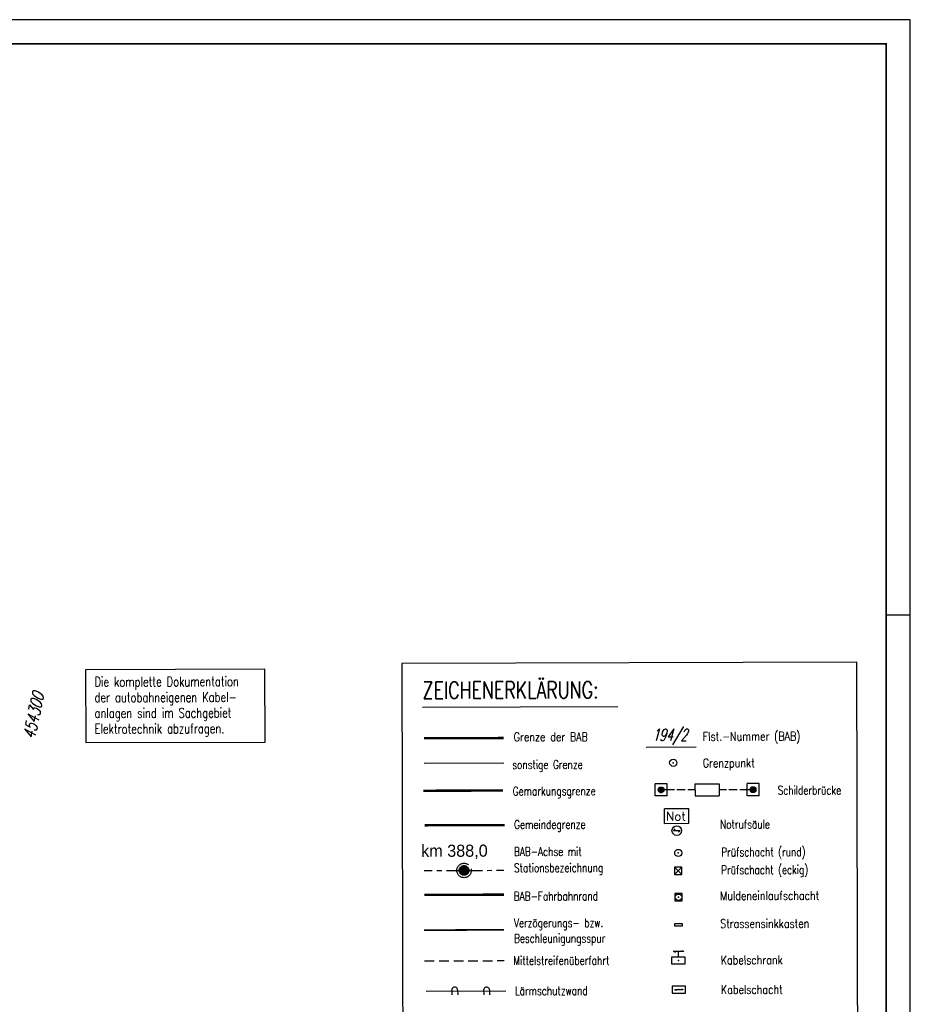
# Model space of a CAD drawing. Extents: x 0 to 1135, y 0 to 420.
# Tile 61 of 61: x 951 to 1135, y 217 to 420. Entities that reach past the tile are written whole.
import ezdxf

# ---------------------------------------------------------------- set-up
doc = ezdxf.new("R2010")
doc.units = 0
doc.header["$LTSCALE"] = 2
doc.header["$MEASUREMENT"] = 0
for name, pattern in [('ACHSE', [5.5, 4, -0.5, 0.5, -0.5]), ('AUSGEZOGEN', [0]), ('BAB-FM2', [2.6, 1.5, -0.5, 0.1, -0.5]), ('EinAusfädelung', [3.5, 2.5, -1]), ('GEMARKBAB', [3.7, 2, -0.5, 0.1, -0.5, 0.1, -0.5]), ('GEMEINDE', [3.5, 2, -0.5, 0.5, -0.5]), ('GESTRICH-X2', [1.5, 1, -0.5])]:
    doc.linetypes.add(name, pattern=pattern)
doc.layers.get('0').update_dxf_attribs({"color": 8, "linetype": 'AUSGEZOGEN'})
for name, color, linetype in [('ACHSETOP', 250, 'ACHSE'), ('BAB_FM', 8, 'BAB-FM2'), ('EINAUSF', 8, 'EinAusfädelung'), ('FBRTOP', 8, 'AUSGEZOGEN'), ('FLSTNR-BAB', 7, 'AUSGEZOGEN'), ('GEMARKGRZ', 8, 'GEMARKBAB'), ('GEMEINGRZ', 8, 'GEMEINDE'), ('GRENZL', 8, 'AUSGEZOGEN'), ('GRENZL-BAB', 7, 'AUSGEZOGEN'), ('GRENZP-BAB', 7, 'AUSGEZOGEN'), ('LAERMWAND', 8, 'AUSGEZOGEN'), ('LEGENDE', 7, 'AUSGEZOGEN'), ('MS-UEBERFAHRT', 8, 'GESTRICH-X2'), ('NETZ', 250, 'AUSGEZOGEN'), ('NS', 8, 'AUSGEZOGEN'), ('RAHMEN', 250, 'AUSGEZOGEN'), ('SB', 8, 'CONTINUOUS'), ('SCHSYMBOL', 200, 'AUSGEZOGEN'), ('SIGNATUR', 8, 'AUSGEZOGEN')]:
    doc.layers.add(name, color=color, linetype=linetype)
doc.styles.add('ROMANS', font='romans.shx', dxfattribs={"width": 0.8})
doc.styles.add('UNIR-H', font='unir_h.shx', dxfattribs={"width": 0.8})

# ---------------------------------------------------------------- blocks, each defined once
blk = doc.blocks.new('*X18')
at = {"color": 0}
for p, q in [((212.23, 257.39), (213.24, 258.4)), ((212.24, 257.33), (213.31, 258.4)), ((212.24, 257.47), (213.17, 258.4)), ((212.24, 257.26), (213.37, 258.39)), ((212.24, 257.55), (213.09, 258.39)), ((212.25, 257.2), (213.43, 258.38)), ((212.26, 257.63), (213, 258.37)), ((212.27, 257.14), (213.49, 258.37)), ((212.28, 257.09), (213.55, 258.35)), ((212.29, 257.73), (212.9, 258.35)), ((212.3, 257.04), (213.6, 258.33)), ((212.32, 256.99), (213.65, 258.31)), ((212.34, 257.86), (212.78, 258.29)), ((212.35, 256.94), (213.69, 258.29)), ((212.37, 256.9), (213.74, 258.26)), ((212.4, 256.85), (213.78, 258.24)), ((212.43, 256.81), (213.83, 258.21)), ((212.46, 256.77), (213.86, 258.18)), ((212.49, 256.73), (213.9, 258.14)), ((212.53, 256.7), (213.94, 258.11)), ((212.56, 256.66), (213.97, 258.07)), ((212.6, 256.63), (214.01, 258.03)), ((212.64, 256.6), (214.04, 257.99)), ((212.68, 256.57), (214.07, 257.95)), ((212.73, 256.54), (214.09, 257.91)), ((212.77, 256.52), (214.12, 257.86)), ((212.82, 256.49), (214.14, 257.82)), ((212.87, 256.47), (214.16, 257.77)), ((212.92, 256.45), (214.18, 257.72)), ((212.97, 256.44), (214.2, 257.66)), ((213.03, 256.42), (214.21, 257.6)), ((213.09, 256.41), (214.22, 257.54)), ((213.16, 256.41), (214.23, 257.48)), ((213.22, 256.4), (214.23, 257.41)), ((213.3, 256.41), (214.23, 257.34)), ((213.38, 256.41), (214.22, 257.26)), ((213.46, 256.43), (214.2, 257.17)), ((213.56, 256.46), (214.18, 257.07)), ((213.69, 256.51), (214.12, 256.95))]:
    blk.add_line(p, q, dxfattribs=at)
blk = doc.blocks.new('SRMAST2')
at = {"color": 0}
blk.add_circle((0, 0), 0.999, dxfattribs=at)
blk.add_point((0, 0), dxfattribs=at)
blk.add_blockref('*X18', (-213.23, -257.4))
blk = doc.blocks.new('PP')
at = {"color": 0}
blk.add_circle((0, -0.01), 1.49, dxfattribs=at)
blk.add_point((0, 0), dxfattribs=at)
blk = doc.blocks.new('BAB-Kabelbemerkung')
at = {"layer": 'BAB_FM', "linetype": 'AUSGEZOGEN'}
blk.add_lwpolyline([(0, 0), (37.06, 0), (37.06, 15.06), (0, 15.06)], close=True, dxfattribs=at)
at = {"layer": 'BAB_FM', "style": 'ROMANS', "width": 0.75}
for s, p in [('Die komplette Dokumentation', (1.83, 11.57)), ('der autobahneigenen Kabel-', (1.83, 8.33)), ('anlagen sind im Sachgebiet', (1.83, 5.09)), ('Elektrotechnik abzufragen.', (1.83, 1.86))]:
    blk.add_text(s, height=2, dxfattribs=at).set_placement(p)
blk = doc.blocks.new('GST')
at = {"color": 0}
blk.add_circle((0, 0), 0.75, dxfattribs=at)
blk.add_point((0, 0), dxfattribs=at)
blk = doc.blocks.new('20')
blk.add_lwpolyline([(-0.75, -0.75), (0.75, -0.75), (0.75, 0.75), (-0.75, 0.75)], close=True)
blk.add_circle((0, 0), 0.676)
blk.add_point((0, 0))
blk = doc.blocks.new('SCHA-Q')
for p, q in [((-1.5, 1.5), (1.5, -1.5)), ((-1.5, -1.5), (1.5, 1.5)), ((1.5, 1.5), (-1.5, 1.5)), ((-1.5, 1.5), (-1.5, -1.5)), ((1.5, -1.5), (1.5, 1.5)), ((-1.5, -1.5), (1.5, -1.5))]:
    blk.add_line(p, q)
blk.add_point((0, 0))

msp = doc.modelspace()

# ---------------------------------------------------------------- linework, layer by layer
at = {"layer": 'ACHSETOP'}
for p, q in [((1034.59, 244.22), (1036.23, 244.22)), ((1037.2, 244.23), (1038.21, 244.23)), ((1039.17, 244.23), (1041.8, 244.24)), ((1043.83, 244.24), (1046.65, 244.25)), ((1047.57, 244.25), (1048.57, 244.26)), ((1049.52, 244.26), (1051.05, 244.26))]:
    msp.add_line(p, q, dxfattribs=at)
at = {"layer": 'EINAUSF', "const_width": 0.35}
msp.add_lwpolyline([(1034.57, 231.91), (1051.04, 231.95)], dxfattribs=at)
at = {"layer": 'FBRTOP', "const_width": 0.5}
msp.add_lwpolyline([(1034.6, 239.19), (1051.07, 239.23)], dxfattribs=at)
at = {"layer": 'FLSTNR-BAB'}
msp.add_lwpolyline([(1080.47, 269.73), (1090.75, 269.76)], dxfattribs=at)
at = {"layer": 'GEMARKGRZ', "color": 7, "const_width": 0.5}
msp.add_lwpolyline([(1034.41, 260.7), (1050.88, 260.74)], dxfattribs=at)
at = {"layer": 'GEMEINGRZ', "color": 7, "const_width": 0.5}
msp.add_lwpolyline([(1034.71, 253.56), (1051.18, 253.61)], dxfattribs=at)
at = {"layer": 'GRENZL'}
msp.add_line((1034.55, 266.41), (1051.01, 266.46), dxfattribs=at)
at = {"layer": 'GRENZL-BAB', "const_width": 0.5}
msp.add_lwpolyline([(1034.53, 271.55), (1050.99, 271.59)], dxfattribs=at)
at = {"layer": 'LAERMWAND'}
msp.add_line((1035, 219.31), (1051.47, 219.35), dxfattribs=at)
at = {"layer": 'LAERMWAND', "color": 1}
for p, q in [((1040.29, 219.51), (1040.31, 218.51)), ((1041.49, 219.53), (1041.51, 218.53)), ((1046.87, 219.53), (1046.88, 218.53)), ((1048.07, 219.55), (1048.08, 218.55))]:
    msp.add_line(p, q, dxfattribs=at)
for centre in [(1040.89, 219.52), (1047.47, 219.54)]:
    msp.add_arc(centre, 0.6, 0.9148, 180.9148, dxfattribs=at)
at = {"layer": 'LEGENDE'}
msp.add_line((1034.25, 277.96), (1074.57, 278.07), dxfattribs=at)
msp.add_lwpolyline([(1030.38, 116.85), (1124.39, 117.09), (1123.95, 287.24), (1029.94, 287)], close=True, dxfattribs=at)
at = {"layer": 'MS-UEBERFAHRT'}
msp.add_line((1034.68, 225.55), (1051.14, 225.6), dxfattribs=at)
at = {"layer": 'NS', "color": 5}
for p, q in [((1089.22, 256.97), (1084.23, 256.96)), ((1084.24, 253.96), (1084.23, 256.96)), ((1089.23, 253.97), (1089.22, 256.97)), ((1084.24, 253.96), (1089.23, 253.97)), ((1086.07, 252.47), (1086.41, 252.82)), ((1086.07, 252.47), (1087.47, 252.47)), ((1087.13, 252.12), (1087.47, 252.47))]:
    msp.add_line(p, q, dxfattribs=at)
msp.add_circle((1086.77, 252.47), 1, dxfattribs=at)
at = {"layer": 'RAHMEN'}
for p, q in [((1135, 420), (0, 420)), ((1135, 0), (1135, 420)), ((1135, 297), (1130, 297))]:
    msp.add_line(p, q, dxfattribs=at)
at = {"layer": 'RAHMEN', "const_width": 0.35}
msp.add_lwpolyline([(25, 5), (1130, 5), (1130, 415), (25, 415), (25, 5)], dxfattribs=at)
at = {"layer": 'SB', "color": 0}
for p, q in [((1084.77, 262.13), (1082.27, 262.12)), ((1082.28, 259.62), (1082.27, 262.12)), ((1083.55, 260.27), (1082.92, 260.89)), ((1083.61, 260.28), (1082.93, 260.96)), ((1083.47, 260.28), (1082.93, 260.82)), ((1083.67, 260.29), (1082.94, 261.02)), ((1083.39, 260.29), (1082.94, 260.73)), ((1083.72, 260.31), (1082.96, 261.07)), ((1083.77, 260.33), (1082.98, 261.12)), ((1083.28, 260.33), (1082.98, 260.63)), ((1083.82, 260.35), (1083, 261.17)), ((1083.86, 260.38), (1083.03, 261.21)), ((1083.91, 260.41), (1083.06, 261.25)), ((1083.94, 260.44), (1083.09, 261.29)), ((1083.98, 260.48), (1083.13, 261.32)), ((1084.01, 260.52), (1083.17, 261.36)), ((1084.04, 260.56), (1083.21, 261.38)), ((1084.06, 260.61), (1083.25, 261.41)), ((1084.08, 260.66), (1083.3, 261.43)), ((1084.1, 260.71), (1083.36, 261.45)), ((1084.11, 260.77), (1083.41, 261.46)), ((1084.12, 260.83), (1083.48, 261.47)), ((1084.12, 260.9), (1083.54, 261.47)), ((1084.12, 260.98), (1083.62, 261.47)), ((1084.09, 261.07), (1083.72, 261.44)), ((1084.02, 261.21), (1083.86, 261.37)), ((1086.27, 260.88), (1084.12, 260.88)), ((1084.78, 259.63), (1084.77, 262.13)), ((1088.52, 260.89), (1086.77, 260.88)), ((1090.52, 260.89), (1089.02, 260.89)), ((1090.52, 262.14), (1095.52, 262.16)), ((1090.52, 262.14), (1090.53, 259.64)), ((1095.52, 262.16), (1095.53, 259.66)), ((1097.02, 260.91), (1095.52, 260.91)), ((1099.27, 260.91), (1097.52, 260.91)), ((1101.92, 260.92), (1099.77, 260.92)), ((1103.77, 262.18), (1101.27, 262.17)), ((1101.28, 259.67), (1101.27, 262.17)), ((1102.63, 260.33), (1101.93, 261.02)), ((1102.57, 260.32), (1101.93, 260.96)), ((1102.49, 260.32), (1101.93, 260.89)), ((1102.41, 260.33), (1101.94, 260.81)), ((1102.69, 260.35), (1101.95, 261.08)), ((1102.74, 260.36), (1101.96, 261.14)), ((1102.32, 260.36), (1101.96, 260.71)), ((1102.79, 260.38), (1101.98, 261.18)), ((1102.83, 260.41), (1102.01, 261.23)), ((1102.88, 260.44), (1102.04, 261.27)), ((1102.16, 260.45), (1102.05, 260.55)), ((1102.92, 260.47), (1102.07, 261.31)), ((1102.95, 260.5), (1102.1, 261.35)), ((1102.99, 260.54), (1102.14, 261.38)), ((1103.02, 260.58), (1102.18, 261.41)), ((1103.04, 260.62), (1102.22, 261.44)), ((1103.07, 260.67), (1102.27, 261.47)), ((1103.09, 260.72), (1102.32, 261.49)), ((1103.11, 260.77), (1102.37, 261.5)), ((1103.12, 260.83), (1102.43, 261.52)), ((1103.12, 260.9), (1102.5, 261.52)), ((1103.12, 260.97), (1102.57, 261.52)), ((1103.11, 261.05), (1102.65, 261.51)), ((1103.08, 261.15), (1102.75, 261.48)), ((1103.78, 259.68), (1103.77, 262.18)), ((1084.78, 259.63), (1082.28, 259.62)), ((1090.53, 259.64), (1095.53, 259.66)), ((1103.78, 259.68), (1101.28, 259.67))]:
    msp.add_line(p, q, dxfattribs=at)
for centre in [(1083.52, 260.87), (1102.52, 260.92)]:
    msp.add_circle(centre, 0.6, dxfattribs=at)
at = {"layer": 'SCHSYMBOL'}
msp.add_lwpolyline([(1086.35, 233.28), (1087.86, 233.29), (1087.86, 232.7), (1086.36, 232.7)], close=True, dxfattribs=at)
at = {"layer": 'SIGNATUR'}
for p, q in [((1086.01, 227.53), (1088.2, 227.54)), ((1086.01, 227.54), (1086.47, 227.38)), ((1087.09, 226.33), (1087.09, 227.53)), ((1087.74, 227.7), (1088.2, 227.54)), ((1087.69, 219.74), (1088.1, 219.62)), ((1086.28, 219.61), (1088.1, 219.62)), ((1086.28, 219.61), (1086.68, 219.49))]:
    msp.add_line(p, q, dxfattribs=at)
for points in [[(1085.69, 224.91), (1088.49, 224.91), (1088.48, 226.35), (1085.68, 226.34)], [(1085.78, 218.9), (1088.58, 218.91), (1088.58, 220.35), (1085.78, 220.34)]]:
    msp.add_lwpolyline(points, close=True, dxfattribs=at)
for p in [(1087.09, 225.64), (1087.19, 219.61), (1087.19, 219.61)]:
    msp.add_point(p, dxfattribs=at)

# ---------------------------------------------------------------- block references
at = {"layer": 'ACHSETOP', "rotation": 0.1471602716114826}
for name in ['PP', 'SRMAST2']:
    msp.add_blockref(name, (1042.82, 244.24), dxfattribs=at)
at = {"layer": 'BAB_FM', "rotation": 0.1471602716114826}
msp.add_blockref('BAB-Kabelbemerkung', (964.68, 270.64), dxfattribs=at)
at = {"layer": 'GRENZP-BAB', "rotation": 0.1471602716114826}
msp.add_blockref('GST', (1086.04, 266.48), dxfattribs=at)
at = {"layer": 'SCHSYMBOL'}
for name, p, rotation in [('GST', (1087.08, 247.84), 0.1470602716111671), ('20', (1087.14, 238.69), 0.02910113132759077)]:
    msp.add_blockref(name, p, dxfattribs=dict(at, rotation=rotation))
at = {"layer": 'SCHSYMBOL', "xscale": 0.5000000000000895, "yscale": 0.5, "zscale": 0.5, "rotation": 0.1471602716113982}
msp.add_blockref('SCHA-Q', (1087.05, 244.17), dxfattribs=at)

# ---------------------------------------------------------------- texts
at = {"layer": 'ACHSETOP', "style": 'UNIR-H'}
msp.add_text('km 388,0', height=2.5, rotation=0.1472, dxfattribs=at).set_placement((1033.96, 247.04))
at = {"layer": 'FLSTNR-BAB', "style": 'ROMANS', "oblique": 15, "width": 0.66}
msp.add_text('194/2', height=2.5, rotation=0.1472, dxfattribs=at).set_placement((1081.72, 270.98))
at = {"layer": 'LEGENDE', "style": 'ROMANS'}
for s, height, width, p in [('ZEICHENERKLÄRUNG:', 3.5, 0.75, (1034.27, 279.71)), ('Grenze der BAB', 1.8, 0.8, (1053.09, 270.92)), ('Flst.-Nummer (BAB)', 1.8, 0.8, (1092.13, 271.02)), ('sonstige Grenze', 1.8, 0.75, (1052.8, 265.19)), ('Grenzpunkt', 1.8, 0.8, (1092.14, 265.52)), ('Gemarkungsgrenze', 1.8, 0.75, (1052.87, 259.72)), ('Schilderbrücke', 1.8, 0.75, (1107.6, 259.9)), ('Gemeindegrenze', 1.8, 0.75, (1053.17, 252.82)), ('Notrufsäule', 1.8, 0.75, (1095.7, 252.86)), ('BAB-Achse mit', 1.8, 0.75, (1053.13, 247.22)), ('Prüfschacht (rund)', 1.8, 0.75, (1095.96, 247.13)), ('Stationsbezeichnung', 1.8, 0.75, (1053.14, 243.87)), ('Prüfschacht (eckig)', 1.8, 0.75, (1095.94, 243.46)), ('Muldeneinlaufschacht', 1.8, 0.8, (1095.71, 238.11)), ('BAB-Fahrbahnrand', 1.8, 0.75, (1053.09, 238.01)), ('Verzögerungs- bzw.', 1.8, 0.75, (1053.13, 232.49)), ('Strassensinkkasten', 1.8, 0.8, (1095.74, 232.34)), ('Beschleunigungsspur', 1.8, 0.75, (1053.14, 229.29)), ('Mittelstreifenüberfahrt', 1.8, 0.75, (1053, 224.7)), ('Kabelschrank', 1.8, 0.8, (1095.86, 224.82)), ('Lärmschutzwand', 1.8, 0.75, (1053.33, 218.46)), ('Kabelschacht', 1.8, 0.8, (1095.88, 218.72))]:
    msp.add_text(s, height=height, rotation=0.1472, dxfattribs=dict(at, width=width)).set_placement(p)
at = {"layer": 'NETZ', "style": 'ROMANS', "oblique": 16.6, "width": 0.75}
msp.add_text('454300', height=2.5, rotation=77.8412, dxfattribs=at).set_placement((954.09, 271.2))
at = {"layer": 'NS', "color": 5, "style": 'ROMANS'}
msp.add_text('Not', height=1.8, rotation=0.1472, dxfattribs=at).set_placement((1084.54, 254.53))

doc.saveas('drawing.dxf')
